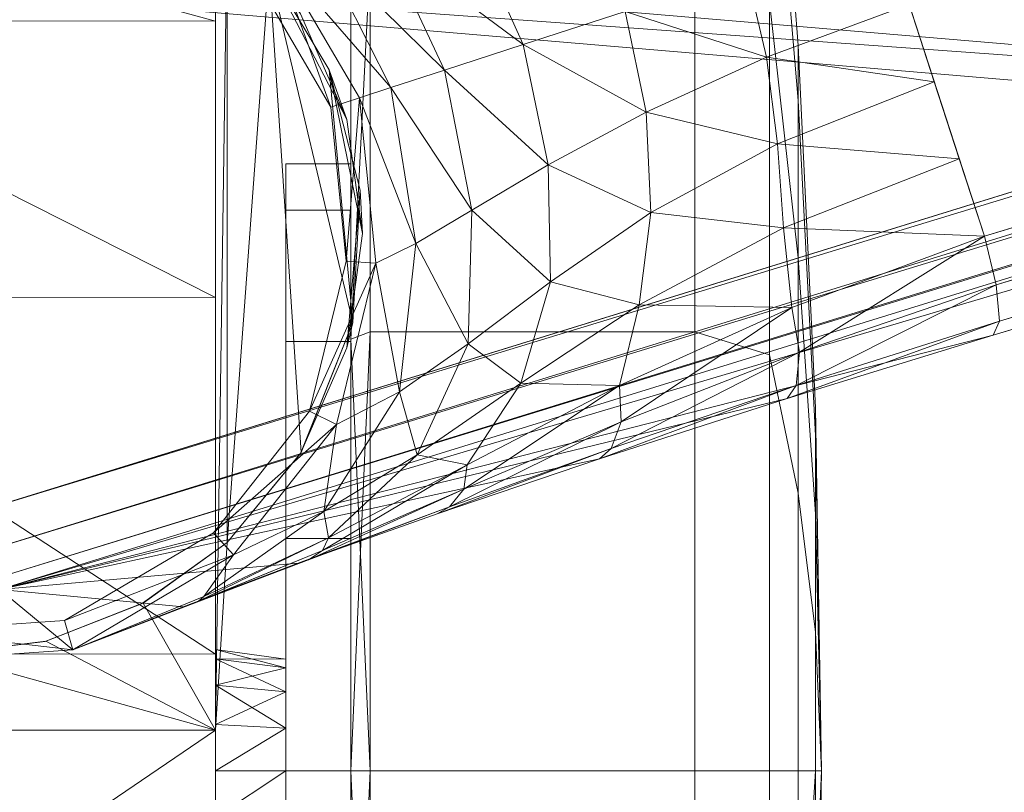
# Model space of a CAD drawing. Header units: inches. Extents: x 813 to 1305, y 19 to 194.
# Tile 73 of 163: x 1160.218 to 1161.231, y 63.972 to 64.767. Entities that reach past the tile are written whole.
import ezdxf

# ---------------------------------------------------------------- set-up
doc = ezdxf.new("R2010")
doc.units = ezdxf.units.IN
doc.header["$MEASUREMENT"] = 0
doc.layers.add('CET color Grey2', color=7, linetype='Continuous', true_color=0x060606)
doc.layers.add('CET color Grey98', color=7, linetype='Continuous', true_color=0xfafafa)
doc.layers.add('CET Default', color=7, linetype='Continuous')

# ---------------------------------------------------------------- blocks, each defined once
blk = doc.blocks.new('*C286')
at = {"layer": 'CET color Grey2', "linetype": 'Continuous', "lineweight": 0}
for points, invisible_edges in [([(12.0962, 16.6122, 1.525), (12.0962, 16.6762, 1.1418), (12.0962, 15.6121, 0.2441), (12.0962, 16.6122, 1.525)], 6), ([(12.0962, 15.6121, 0.2441), (12.0962, 16.6762, 1.1418), (12.0962, 15.9994, 0.275), (12.0962, 15.6121, 0.2441)], 11), ([(12.0962, 16.3994, 1.8501), (12.0962, 16.6122, 1.525), (12.0962, 15.2451, 0.3718), (12.0962, 16.3994, 1.8501)], 6), ([(12.0962, 15.2451, 0.3718), (12.0962, 16.6122, 1.525), (12.0962, 15.6121, 0.2441), (12.0962, 15.2451, 0.3718)], 11), ([(12.0962, 16.0737, 2.062), (12.0962, 16.3994, 1.8501), (12.0962, 14.9606, 0.6363), (12.0962, 16.0737, 2.062)], 6), ([(12.0962, 14.9606, 0.6363), (12.0962, 16.3994, 1.8501), (12.0962, 15.2451, 0.3718), (12.0962, 14.9606, 0.6363)], 11), ([(11.6028, 15.7324, 2.3622), (11.6028, 16.1843, 2.2723), (11.526, 16.1608, 2.2154), (11.6028, 15.7324, 2.3622)], 4), ([(11.526, 16.1608, 0.1468), (11.6028, 16.1843, 0.0899), (11.526, 15.7324, 0.0616), (11.526, 16.1608, 0.1468)], 2), ([(11.6028, 16.1843, 0.0899), (11.6028, 15.7324, 0), (11.526, 15.7324, 0.0616), (11.6028, 16.1843, 0.0899)], 4), ([(11.6028, 15.7324, 2.3622), (11.937, 15.7324, 2.3622), (11.6028, 16.1843, 2.2723), (11.6028, 15.7324, 2.3622)], 2), ([(11.937, 15.7324, 2.3622), (11.937, 16.1843, 2.2723), (11.6028, 16.1843, 2.2723), (11.937, 15.7324, 2.3622)], 4), ([(11.6028, 16.1843, 0.0899), (11.937, 16.1843, 0.0899), (11.6028, 15.7324, 0), (11.6028, 16.1843, 0.0899)], 2), ([(11.937, 16.1843, 0.0899), (11.937, 15.7324, 0), (11.6028, 15.7324, 0), (11.937, 16.1843, 0.0899)], 4), ([(11.9567, 15.7324, 2.3425), (11.9567, 15.7324, 1.8061), (11.9567, 16.1768, 2.2541), (11.9567, 15.7324, 2.3425)], 11), ([(11.9567, 15.7324, 1.8061), (11.9567, 15.9715, 1.7585), (11.9567, 16.1768, 2.2541), (11.9567, 15.7324, 1.8061)], 6), ([(11.9567, 16.1768, 0.1081), (11.9567, 15.9715, 0.6037), (11.9567, 15.7324, 0.0197), (11.9567, 16.1768, 0.1081)], 11), ([(11.526, 15.7324, 0.0616), (11.4963, 15.7324, 0.4342), (11.526, 16.1608, 0.1468), (11.526, 15.7324, 0.0616)], 2), ([(11.4963, 15.7324, 0.4342), (11.4963, 16.0182, 0.491), (11.526, 16.1608, 0.1468), (11.4963, 15.7324, 0.4342)], 4), ([(11.526, 16.1608, 2.2154), (11.4963, 16.0182, 1.8712), (11.526, 15.7324, 2.3006), (11.526, 16.1608, 2.2154)], 2), ([(11.526, 15.7324, 2.3006), (11.6028, 15.7324, 2.3622), (11.526, 16.1608, 2.2154), (11.526, 15.7324, 2.3006)], 2), ([(12.0962, 15.6904, 2.1249), (12.0962, 16.0737, 2.062), (12.0962, 14.8066, 0.993), (12.0962, 15.6904, 2.1249)], 6), ([(12.0962, 14.8066, 0.993), (12.0962, 16.0737, 2.062), (12.0962, 14.9606, 0.6363), (12.0962, 14.8066, 0.993)], 11), ([(11.4963, 15.7324, 0.4342), (11.4784, 15.7324, 0.8074), (11.4963, 16.0182, 0.491), (11.4963, 15.7324, 0.4342)], 2), ([(11.4784, 15.7324, 0.8074), (11.4784, 15.8753, 0.8359), (11.4963, 16.0182, 0.491), (11.4784, 15.7324, 0.8074)], 4), ([(11.4963, 16.0182, 1.8712), (11.4963, 15.7324, 1.9281), (11.526, 15.7324, 2.3006), (11.4963, 16.0182, 1.8712)], 4), ([(11.9567, 15.7324, 1.8061), (12.0236, 15.7324, 1.8061), (11.9567, 15.9715, 1.7585), (11.9567, 15.7324, 1.8061)], 2), ([(12.0236, 15.7324, 1.8061), (12.0236, 15.9715, 1.7585), (11.9567, 15.9715, 1.7585), (12.0236, 15.7324, 1.8061)], 4), ([(11.9567, 15.9715, 0.6037), (11.9567, 15.7324, 0.5561), (11.9567, 15.7324, 0.0197), (11.9567, 15.9715, 0.6037)], 6), ([(11.9567, 15.9715, 0.6037), (12.0236, 15.9715, 0.6037), (11.9567, 15.7324, 0.5561), (11.9567, 15.9715, 0.6037)], 2), ([(12.0236, 15.9715, 0.6037), (12.0236, 15.7324, 0.5561), (11.9567, 15.7324, 0.5561), (12.0236, 15.9715, 0.6037)], 4), ([(12.0236, 15.7324, 1.8061), (12.0236, 15.7324, 1.2961), (12.0236, 15.9715, 1.7585), (12.0236, 15.7324, 1.8061)], 11), ([(12.0236, 15.7324, 1.2961), (12.0236, 15.7764, 1.2874), (12.0236, 15.9715, 1.7585), (12.0236, 15.7324, 1.2961)], 6), ([(12.0236, 15.9715, 0.6037), (12.0236, 15.7764, 1.0749), (12.0236, 15.7324, 0.5561), (12.0236, 15.9715, 0.6037)], 11), ([(12.0962, 15.7324, 1.3061), (12.0962, 15.7802, 1.2966), (12.0236, 15.7764, 1.2874), (12.0962, 15.7324, 1.3061)], 4), ([(12.0236, 15.7324, 1.2961), (12.0962, 15.7324, 1.3061), (12.0236, 15.7764, 1.2874), (12.0236, 15.7324, 1.2961)], 2), ([(12.0236, 15.7764, 1.0749), (12.0236, 15.7324, 1.0661), (12.0236, 15.7324, 0.5561), (12.0236, 15.7764, 1.0749)], 6), ([(11.4963, 15.7324, 1.9281), (11.4784, 15.7324, 1.5548), (11.4963, 15.4465, 1.8712), (11.4963, 15.7324, 1.9281)], 2), ([(11.4784, 15.7324, 1.5548), (11.4784, 15.5894, 1.5263), (11.4963, 15.4465, 1.8712), (11.4784, 15.7324, 1.5548)], 4), ([(11.4963, 15.4465, 0.491), (11.4784, 15.5894, 0.8359), (11.4963, 15.7324, 0.4342), (11.4963, 15.4465, 0.491)], 2), ([(11.4784, 15.5894, 0.8359), (11.4784, 15.7324, 0.8074), (11.4963, 15.7324, 0.4342), (11.4784, 15.5894, 0.8359)], 4), ([(11.526, 15.7324, 2.3006), (11.4963, 15.7324, 1.9281), (11.526, 15.3039, 2.2154), (11.526, 15.7324, 2.3006)], 2), ([(11.4963, 15.7324, 1.9281), (11.4963, 15.4465, 1.8712), (11.526, 15.3039, 2.2154), (11.4963, 15.7324, 1.9281)], 4), ([(11.526, 15.3039, 0.1468), (11.4963, 15.4465, 0.491), (11.526, 15.7324, 0.0616), (11.526, 15.3039, 0.1468)], 2), ([(11.4963, 15.4465, 0.491), (11.4963, 15.7324, 0.4342), (11.526, 15.7324, 0.0616), (11.4963, 15.4465, 0.491)], 4), ([(11.526, 15.7324, 0.0616), (11.6028, 15.7324, 0), (11.526, 15.3039, 0.1468), (11.526, 15.7324, 0.0616)], 2), ([(11.6028, 15.7324, 0), (11.6028, 15.2804, 0.0899), (11.526, 15.3039, 0.1468), (11.6028, 15.7324, 0)], 4), ([(11.526, 15.3039, 2.2154), (11.6028, 15.2804, 2.2723), (11.526, 15.7324, 2.3006), (11.526, 15.3039, 2.2154)], 2), ([(11.6028, 15.2804, 2.2723), (11.6028, 15.7324, 2.3622), (11.526, 15.7324, 2.3006), (11.6028, 15.2804, 2.2723)], 4), ([(11.6028, 15.7324, 0), (11.937, 15.7324, 0), (11.6028, 15.2804, 0.0899), (11.6028, 15.7324, 0)], 2), ([(11.937, 15.7324, 0), (11.937, 15.2804, 0.0899), (11.6028, 15.2804, 0.0899), (11.937, 15.7324, 0)], 4), ([(11.6028, 15.2804, 2.2723), (11.937, 15.2804, 2.2723), (11.6028, 15.7324, 2.3622), (11.6028, 15.2804, 2.2723)], 2), ([(11.937, 15.2804, 2.2723), (11.937, 15.7324, 2.3622), (11.6028, 15.7324, 2.3622), (11.937, 15.2804, 2.2723)], 4), ([(11.9567, 15.7324, 0.0197), (11.9567, 15.7324, 0.5561), (11.9567, 15.2879, 0.1081), (11.9567, 15.7324, 0.0197)], 11), ([(11.9567, 15.7324, 0.5561), (11.9567, 15.4932, 0.6037), (11.9567, 15.2879, 0.1081), (11.9567, 15.7324, 0.5561)], 6), ([(11.9567, 15.7324, 0.5561), (12.0236, 15.7324, 0.5561), (11.9567, 15.4932, 0.6037), (11.9567, 15.7324, 0.5561)], 2), ([(12.0236, 15.7324, 0.5561), (12.0236, 15.4932, 0.6037), (11.9567, 15.4932, 0.6037), (12.0236, 15.7324, 0.5561)], 4), ([(11.9567, 15.2879, 2.2541), (11.9567, 15.4932, 1.7585), (11.9567, 15.7324, 2.3425), (11.9567, 15.2879, 2.2541)], 11), ([(11.9567, 15.4932, 1.7585), (11.9567, 15.7324, 1.8061), (11.9567, 15.7324, 2.3425), (11.9567, 15.4932, 1.7585)], 6), ([(11.9567, 15.4932, 1.7585), (12.0236, 15.4932, 1.7585), (11.9567, 15.7324, 1.8061), (11.9567, 15.4932, 1.7585)], 2), ([(12.0236, 15.4932, 1.7585), (12.0236, 15.7324, 1.8061), (11.9567, 15.7324, 1.8061), (12.0236, 15.4932, 1.7585)], 4), ([(12.0236, 15.7324, 0.5561), (12.0236, 15.7324, 1.0661), (12.0236, 15.4932, 0.6037), (12.0236, 15.7324, 0.5561)], 11), ([(12.0236, 15.7324, 1.0661), (12.0236, 15.6883, 1.0749), (12.0236, 15.4932, 0.6037), (12.0236, 15.7324, 1.0661)], 6), ([(12.0236, 15.4932, 1.7585), (12.0236, 15.6883, 1.2874), (12.0236, 15.7324, 1.8061), (12.0236, 15.4932, 1.7585)], 11), ([(12.0236, 15.6883, 1.2874), (12.0236, 15.7324, 1.2961), (12.0236, 15.7324, 1.8061), (12.0236, 15.6883, 1.2874)], 6), ([(12.0236, 15.6883, 1.2874), (12.0962, 15.6845, 1.2966), (12.0236, 15.7324, 1.2961), (12.0236, 15.6883, 1.2874)], 2), ([(12.0962, 15.6845, 1.2966), (12.0962, 15.7324, 1.3061), (12.0236, 15.7324, 1.2961), (12.0962, 15.6845, 1.2966)], 4), ([(12.0962, 14.8092, 1.3815), (12.0962, 15.6904, 2.1249), (12.0962, 14.8066, 0.993), (12.0962, 14.8092, 1.3815)], 2), ([(12.0236, 15.4932, 0.6037), (12.0236, 15.6883, 1.0749), (12.0236, 15.2904, 0.7392), (12.0236, 15.4932, 0.6037)], 11), ([(12.0236, 15.6883, 1.0749), (12.0236, 15.651, 1.0998), (12.0236, 15.2904, 0.7392), (12.0236, 15.6883, 1.0749)], 6), ([(12.0236, 15.651, 1.2624), (12.0236, 15.6883, 1.2874), (12.0236, 15.4932, 1.7585), (12.0236, 15.651, 1.2624)], 6), ([(12.0236, 15.2904, 0.7392), (12.0236, 15.651, 1.0998), (12.0236, 15.1549, 0.9419), (12.0236, 15.2904, 0.7392)], 11), ([(12.0236, 15.651, 1.0998), (12.0236, 15.6261, 1.1371), (12.0236, 15.1549, 0.9419), (12.0236, 15.651, 1.0998)], 6), ([(12.0236, 15.6261, 1.2251), (12.0236, 15.651, 1.2624), (12.0236, 15.2904, 1.6231), (12.0236, 15.6261, 1.2251)], 6), ([(12.0236, 15.2904, 1.6231), (12.0236, 15.651, 1.2624), (12.0236, 15.4932, 1.7585), (12.0236, 15.2904, 1.6231)], 11), ([(12.0236, 15.1549, 0.9419), (12.0236, 15.6261, 1.1371), (12.0236, 15.1074, 1.1811), (12.0236, 15.1549, 0.9419)], 11), ([(12.0236, 15.6261, 1.1371), (12.0236, 15.6174, 1.1811), (12.0236, 15.1074, 1.1811), (12.0236, 15.6261, 1.1371)], 6), ([(12.0236, 15.6174, 1.1811), (12.0236, 15.6261, 1.2251), (12.0236, 15.1549, 1.4203), (12.0236, 15.6174, 1.1811)], 6), ([(12.0236, 15.1549, 1.4203), (12.0236, 15.6261, 1.2251), (12.0236, 15.2904, 1.6231), (12.0236, 15.1549, 1.4203)], 11), ([(12.0236, 15.1074, 1.1811), (12.0236, 15.6174, 1.1811), (12.0236, 15.1549, 1.4203), (12.0236, 15.1074, 1.1811)], 11), ([(11.4963, 15.4465, 1.8712), (11.4784, 15.5894, 1.5263), (11.4963, 15.2042, 1.7093), (11.4963, 15.4465, 1.8712)], 2), ([(11.4784, 15.5894, 1.5263), (11.4784, 15.4681, 1.4453), (11.4963, 15.2042, 1.7093), (11.4784, 15.5894, 1.5263)], 4), ([(11.4784, 15.4681, 0.9169), (11.4784, 15.5894, 0.8359), (11.4963, 15.4465, 0.491), (11.4784, 15.4681, 0.9169)], 4), ([(11.9567, 15.2879, 0.1081), (11.9567, 15.4932, 0.6037), (11.9567, 14.9111, 0.3599), (11.9567, 15.2879, 0.1081)], 11), ([(11.9567, 15.4932, 0.6037), (11.9567, 15.2904, 0.7392), (11.9567, 14.9111, 0.3599), (11.9567, 15.4932, 0.6037)], 6), ([(11.9567, 15.4932, 0.6037), (12.0236, 15.4932, 0.6037), (11.9567, 15.2904, 0.7392), (11.9567, 15.4932, 0.6037)], 2), ([(12.0236, 15.4932, 0.6037), (12.0236, 15.2904, 0.7392), (11.9567, 15.2904, 0.7392), (12.0236, 15.4932, 0.6037)], 4), ([(11.9567, 15.2904, 1.6231), (11.9567, 15.4932, 1.7585), (11.9567, 15.2879, 2.2541), (11.9567, 15.2904, 1.6231)], 6), ([(11.9567, 15.2904, 1.6231), (12.0236, 15.2904, 1.6231), (11.9567, 15.4932, 1.7585), (11.9567, 15.2904, 1.6231)], 2), ([(12.0236, 15.2904, 1.6231), (12.0236, 15.4932, 1.7585), (11.9567, 15.4932, 1.7585), (12.0236, 15.2904, 1.6231)], 4), ([(12.0081, 15.4045, 2.3696), (12.0087, 15.4055, 2.376), (12.084, 15.4973, 2.376), (12.0081, 15.4045, 2.3696)], 9), ([(12.084, 15.4973, 2.3192), (12.084, 15.4973, 2.2596), (12.084, 14.8611, 1.9711), (12.084, 15.4973, 2.3192)], 2), ([(12.084, 15.4973, 2.2596), (12.084, 14.8611, 1.7352), (12.084, 14.8611, 1.9711), (12.084, 15.4973, 2.2596)], 4), ([(11.4963, 15.2042, 1.7093), (11.4784, 15.4681, 1.4453), (11.4963, 15.0422, 1.467), (11.4963, 15.2042, 1.7093)], 2), ([(11.4784, 15.4681, 1.4453), (11.4784, 15.3871, 1.3241), (11.4963, 15.0422, 1.467), (11.4784, 15.4681, 1.4453)], 4), ([(11.4784, 15.3871, 1.0381), (11.4784, 15.4681, 0.9169), (11.4963, 15.2042, 0.6529), (11.4784, 15.3871, 1.0381)], 4), ([(11.4963, 15.2042, 0.6529), (11.4784, 15.4681, 0.9169), (11.4963, 15.4465, 0.491), (11.4963, 15.2042, 0.6529)], 2), ([(11.526, 15.3039, 2.2154), (11.4963, 15.4465, 1.8712), (11.526, 14.9407, 1.9727), (11.526, 15.3039, 2.2154)], 2), ([(11.4963, 15.4465, 1.8712), (11.4963, 15.2042, 1.7093), (11.526, 14.9407, 1.9727), (11.4963, 15.4465, 1.8712)], 4), ([(11.4963, 15.2042, 0.6529), (11.4963, 15.4465, 0.491), (11.526, 15.3039, 0.1468), (11.4963, 15.2042, 0.6529)], 4), ([(12.0081, 15.4045, 2.3696), (11.9547, 15.2707, 2.3304), (12.0087, 15.4055, 2.376), (12.0081, 15.4045, 2.3696)], 4), ([(11.4963, 15.0422, 1.467), (11.4784, 15.3871, 1.3241), (11.4963, 14.9854, 1.1811), (11.4963, 15.0422, 1.467)], 2), ([(11.4784, 15.3871, 1.3241), (11.4784, 15.3587, 1.1811), (11.4963, 14.9854, 1.1811), (11.4784, 15.3871, 1.3241)], 4), ([(11.4784, 15.3587, 1.1811), (11.4784, 15.3871, 1.0381), (11.4963, 15.0422, 0.8953), (11.4784, 15.3587, 1.1811)], 4), ([(11.4963, 15.0422, 0.8953), (11.4784, 15.3871, 1.0381), (11.4963, 15.2042, 0.6529), (11.4963, 15.0422, 0.8953)], 2), ([(11.4963, 14.9854, 1.1811), (11.4784, 15.3587, 1.1811), (11.4963, 15.0422, 0.8953), (11.4963, 14.9854, 1.1811)], 2), ([(11.526, 14.9407, 0.3895), (11.4963, 15.2042, 0.6529), (11.526, 15.3039, 0.1468), (11.526, 14.9407, 0.3895)], 2), ([(11.526, 15.3039, 0.1468), (11.6028, 15.2804, 0.0899), (11.526, 14.9407, 0.3895), (11.526, 15.3039, 0.1468)], 2), ([(11.526, 14.9407, 1.9727), (11.6028, 14.8972, 2.0163), (11.526, 15.3039, 2.2154), (11.526, 14.9407, 1.9727)], 2), ([(11.6028, 14.8972, 2.0163), (11.6028, 15.2804, 2.2723), (11.526, 15.3039, 2.2154), (11.6028, 14.8972, 2.0163)], 4), ([(11.9567, 14.9111, 2.0024), (11.9567, 15.2879, 2.2541), (11.937, 15.2804, 2.2723), (11.9567, 14.9111, 2.0024)], 4), ([(11.9567, 14.9111, 0.3599), (11.9567, 15.2904, 0.7392), (11.9567, 14.6593, 0.7367), (11.9567, 14.9111, 0.3599)], 11), ([(11.9567, 15.2904, 0.7392), (11.9567, 15.1549, 0.9419), (11.9567, 14.6593, 0.7367), (11.9567, 15.2904, 0.7392)], 6), ([(11.9567, 15.2904, 0.7392), (12.0236, 15.2904, 0.7392), (11.9567, 15.1549, 0.9419), (11.9567, 15.2904, 0.7392)], 2), ([(12.0236, 15.2904, 0.7392), (12.0236, 15.1549, 0.9419), (11.9567, 15.1549, 0.9419), (12.0236, 15.2904, 0.7392)], 4), ([(11.9567, 15.1549, 1.4203), (11.9567, 15.2904, 1.6231), (11.9567, 14.9111, 2.0024), (11.9567, 15.1549, 1.4203)], 6), ([(11.9567, 15.1549, 1.4203), (12.0236, 15.1549, 1.4203), (11.9567, 15.2904, 1.6231), (11.9567, 15.1549, 1.4203)], 2), ([(12.0236, 15.1549, 1.4203), (12.0236, 15.2904, 1.6231), (11.9567, 15.2904, 1.6231), (12.0236, 15.1549, 1.4203)], 4), ([(11.9567, 14.9111, 2.0024), (11.9567, 15.2904, 1.6231), (11.9567, 15.2879, 2.2541), (11.9567, 14.9111, 2.0024)], 11), ([(11.6028, 15.2804, 0.0899), (11.6028, 14.8972, 0.346), (11.526, 14.9407, 0.3895), (11.6028, 15.2804, 0.0899)], 4), ([(11.6028, 15.2804, 0.0899), (11.937, 15.2804, 0.0899), (11.6028, 14.8972, 0.346), (11.6028, 15.2804, 0.0899)], 2), ([(11.937, 15.2804, 0.0899), (11.937, 14.8972, 0.346), (11.6028, 14.8972, 0.346), (11.937, 15.2804, 0.0899)], 4), ([(11.6028, 14.8972, 2.0163), (11.937, 14.8972, 2.0163), (11.6028, 15.2804, 2.2723), (11.6028, 14.8972, 2.0163)], 2), ([(11.937, 14.8972, 2.0163), (11.937, 15.2804, 2.2723), (11.6028, 15.2804, 2.2723), (11.937, 14.8972, 2.0163)], 4), ([(11.937, 14.8972, 2.0163), (11.9567, 14.9111, 2.0024), (11.937, 15.2804, 2.2723), (11.937, 14.8972, 2.0163)], 2), ([(11.526, 14.9407, 1.9727), (11.4963, 15.2042, 1.7093), (11.526, 14.6981, 1.6095), (11.526, 14.9407, 1.9727)], 2), ([(11.4963, 15.2042, 1.7093), (11.4963, 15.0422, 1.467), (11.526, 14.6981, 1.6095), (11.4963, 15.2042, 1.7093)], 4), ([(11.4963, 15.0422, 0.8953), (11.4963, 15.2042, 0.6529), (11.526, 14.9407, 0.3895), (11.4963, 15.0422, 0.8953)], 4), ([(11.9567, 14.6593, 0.7367), (11.9567, 15.1549, 0.9419), (11.9567, 14.5709, 1.1811), (11.9567, 14.6593, 0.7367)], 11), ([(11.9567, 15.1549, 0.9419), (11.9567, 15.1074, 1.1811), (11.9567, 14.5709, 1.1811), (11.9567, 15.1549, 0.9419)], 6), ([(11.9567, 15.1549, 0.9419), (12.0236, 15.1549, 0.9419), (11.9567, 15.1074, 1.1811), (11.9567, 15.1549, 0.9419)], 2), ([(12.0236, 15.1549, 0.9419), (12.0236, 15.1074, 1.1811), (11.9567, 15.1074, 1.1811), (12.0236, 15.1549, 0.9419)], 4), ([(11.9567, 15.1074, 1.1811), (11.9567, 15.1549, 1.4203), (11.9567, 14.6593, 1.6256), (11.9567, 15.1074, 1.1811)], 6), ([(11.9567, 15.1074, 1.1811), (12.0236, 15.1074, 1.1811), (11.9567, 15.1549, 1.4203), (11.9567, 15.1074, 1.1811)], 2), ([(12.0236, 15.1074, 1.1811), (12.0236, 15.1549, 1.4203), (11.9567, 15.1549, 1.4203), (12.0236, 15.1074, 1.1811)], 4), ([(11.9567, 14.6593, 1.6256), (11.9567, 15.1549, 1.4203), (11.9567, 14.9111, 2.0024), (11.9567, 14.6593, 1.6256)], 11), ([(11.9567, 14.5709, 1.1811), (11.9567, 15.1074, 1.1811), (11.9567, 14.6593, 1.6256), (11.9567, 14.5709, 1.1811)], 11), ([(11.526, 14.6981, 1.6095), (11.4963, 15.0422, 1.467), (11.526, 14.6128, 1.1811), (11.526, 14.6981, 1.6095)], 2), ([(11.4963, 15.0422, 1.467), (11.4963, 14.9854, 1.1811), (11.526, 14.6128, 1.1811), (11.4963, 15.0422, 1.467)], 4), ([(11.4963, 14.9854, 1.1811), (11.4963, 15.0422, 0.8953), (11.526, 14.6981, 0.7527), (11.4963, 14.9854, 1.1811)], 4), ([(11.526, 14.6981, 0.7527), (11.4963, 15.0422, 0.8953), (11.526, 14.9407, 0.3895), (11.526, 14.6981, 0.7527)], 2), ([(11.526, 14.6128, 1.1811), (11.4963, 14.9854, 1.1811), (11.526, 14.6981, 0.7527), (11.526, 14.6128, 1.1811)], 2)]:
    blk.add_3dface(points, dxfattribs=dict(at, invisible_edges=invisible_edges))
for points in [[(11.937, 15.7324, 2.3622), (11.9567, 15.7324, 2.3425), (11.937, 16.1843, 2.2723), (11.937, 15.7324, 2.3622)], [(11.9567, 15.7324, 2.3425), (11.9567, 16.1768, 2.2541), (11.937, 16.1843, 2.2723), (11.9567, 15.7324, 2.3425)], [(11.937, 16.1843, 0.0899), (11.9567, 16.1768, 0.1081), (11.937, 15.7324, 0), (11.937, 16.1843, 0.0899)], [(11.9567, 16.1768, 0.1081), (11.9567, 15.7324, 0.0197), (11.937, 15.7324, 0), (11.9567, 16.1768, 0.1081)], [(11.4784, 16.0776, 1.0381), (11.4724, 15.7324, 1.1811), (11.4784, 16.106, 1.1811), (11.4784, 16.0776, 1.0381)], [(11.4784, 16.106, 1.1811), (11.4724, 15.7324, 1.1811), (11.4784, 16.0776, 1.3241), (11.4784, 16.106, 1.1811)], [(11.4784, 15.9966, 0.9169), (11.4724, 15.7324, 1.1811), (11.4784, 16.0776, 1.0381), (11.4784, 15.9966, 0.9169)], [(11.4784, 16.0776, 1.3241), (11.4724, 15.7324, 1.1811), (11.4784, 15.9966, 1.4453), (11.4784, 16.0776, 1.3241)], [(12.6598, 15.6903, 2.1249), (12.6598, 16.0737, 2.0619), (12.0962, 15.6904, 2.1249), (12.6598, 15.6903, 2.1249)], [(12.6598, 16.0737, 2.0619), (12.0962, 16.0737, 2.062), (12.0962, 15.6904, 2.1249), (12.6598, 16.0737, 2.0619)], [(11.4784, 15.9966, 1.4453), (11.4784, 15.7324, 1.5548), (11.4963, 16.0182, 1.8712), (11.4784, 15.9966, 1.4453)], [(11.4963, 16.0182, 1.8712), (11.4784, 15.7324, 1.5548), (11.4963, 15.7324, 1.9281), (11.4963, 16.0182, 1.8712)], [(11.4784, 15.8753, 0.8359), (11.4724, 15.7324, 1.1811), (11.4784, 15.9966, 0.9169), (11.4784, 15.8753, 0.8359)], [(11.4784, 15.9966, 1.4453), (11.4724, 15.7324, 1.1811), (11.4784, 15.7324, 1.5548), (11.4784, 15.9966, 1.4453)], [(12.6598, 15.9989, 0.2748), (12.6598, 15.6116, 0.2442), (12.0962, 15.9994, 0.275), (12.6598, 15.9989, 0.2748)], [(12.6598, 15.6116, 0.2442), (12.0962, 15.6121, 0.2441), (12.0962, 15.9994, 0.275), (12.6598, 15.6116, 0.2442)], [(11.4784, 15.7324, 0.8074), (11.4724, 15.7324, 1.1811), (11.4784, 15.8753, 0.8359), (11.4784, 15.7324, 0.8074)], [(12.0236, 15.7764, 1.0749), (12.0962, 15.7802, 1.0656), (12.0236, 15.7324, 1.0661), (12.0236, 15.7764, 1.0749)], [(12.0962, 15.7802, 1.0656), (12.0962, 15.7324, 1.0561), (12.0236, 15.7324, 1.0661), (12.0962, 15.7802, 1.0656)], [(11.4784, 15.7324, 1.5548), (11.4724, 15.7324, 1.1811), (11.4784, 15.5894, 1.5263), (11.4784, 15.7324, 1.5548)], [(11.4784, 15.5894, 1.5263), (11.4724, 15.7324, 1.1811), (11.4784, 15.4681, 1.4453), (11.4784, 15.5894, 1.5263)], [(11.4784, 15.4681, 1.4453), (11.4724, 15.7324, 1.1811), (11.4784, 15.3871, 1.3241), (11.4784, 15.4681, 1.4453)], [(11.4784, 15.3871, 1.3241), (11.4724, 15.7324, 1.1811), (11.4784, 15.3587, 1.1811), (11.4784, 15.3871, 1.3241)], [(11.4784, 15.3587, 1.1811), (11.4724, 15.7324, 1.1811), (11.4784, 15.3871, 1.0381), (11.4784, 15.3587, 1.1811)], [(11.4784, 15.3871, 1.0381), (11.4724, 15.7324, 1.1811), (11.4784, 15.4681, 0.9169), (11.4784, 15.3871, 1.0381)], [(11.4784, 15.4681, 0.9169), (11.4724, 15.7324, 1.1811), (11.4784, 15.5894, 0.8359), (11.4784, 15.4681, 0.9169)], [(11.4784, 15.5894, 0.8359), (11.4724, 15.7324, 1.1811), (11.4784, 15.7324, 0.8074), (11.4784, 15.5894, 0.8359)], [(11.937, 15.7324, 0), (11.9567, 15.7324, 0.0197), (11.937, 15.2804, 0.0899), (11.937, 15.7324, 0)], [(11.9567, 15.7324, 0.0197), (11.9567, 15.2879, 0.1081), (11.937, 15.2804, 0.0899), (11.9567, 15.7324, 0.0197)], [(11.937, 15.2804, 2.2723), (11.9567, 15.2879, 2.2541), (11.937, 15.7324, 2.3622), (11.937, 15.2804, 2.2723)], [(11.9567, 15.2879, 2.2541), (11.9567, 15.7324, 2.3425), (11.937, 15.7324, 2.3622), (11.9567, 15.2879, 2.2541)], [(12.0236, 15.7324, 1.0661), (12.0962, 15.7324, 1.0561), (12.0236, 15.6883, 1.0749), (12.0236, 15.7324, 1.0661)], [(12.0962, 15.7324, 1.0561), (12.0962, 15.6845, 1.0656), (12.0236, 15.6883, 1.0749), (12.0962, 15.7324, 1.0561)], [(12.084, 15.4973, 2.2596), (12.1708, 15.5595, 2.2756), (12.0962, 15.6904, 2.1249), (12.084, 15.4973, 2.2596)], [(12.084, 15.4973, 2.2596), (12.0962, 15.6904, 2.1249), (12.084, 14.8611, 1.7352), (12.084, 15.4973, 2.2596)], [(12.0962, 15.6904, 2.1249), (12.0962, 14.8092, 1.3815), (12.084, 14.8611, 1.7352), (12.0962, 15.6904, 2.1249)], [(12.0962, 15.6904, 2.1249), (12.1708, 15.5595, 2.2756), (12.271, 15.5988, 2.2832), (12.0962, 15.6904, 2.1249)], [(12.0962, 15.6904, 2.1249), (12.271, 15.5988, 2.2832), (12.378, 15.6123, 2.2853), (12.0962, 15.6904, 2.1249)], [(12.0962, 15.6904, 2.1249), (12.378, 15.6123, 2.2853), (12.6598, 15.6903, 2.1249), (12.0962, 15.6904, 2.1249)], [(12.0236, 15.6883, 1.0749), (12.0962, 15.6845, 1.0656), (12.0236, 15.651, 1.0998), (12.0236, 15.6883, 1.0749)], [(12.0236, 15.651, 1.2624), (12.0962, 15.644, 1.2695), (12.0236, 15.6883, 1.2874), (12.0236, 15.651, 1.2624)], [(12.0962, 15.644, 1.2695), (12.0962, 15.6845, 1.2966), (12.0236, 15.6883, 1.2874), (12.0962, 15.644, 1.2695)], [(12.0962, 15.6845, 1.0656), (12.0962, 15.644, 1.0927), (12.0236, 15.651, 1.0998), (12.0962, 15.6845, 1.0656)], [(12.0236, 15.651, 1.0998), (12.0962, 15.644, 1.0927), (12.0236, 15.6261, 1.1371), (12.0236, 15.651, 1.0998)], [(12.0236, 15.6261, 1.2251), (12.0962, 15.6169, 1.229), (12.0236, 15.651, 1.2624), (12.0236, 15.6261, 1.2251)], [(12.0962, 15.6169, 1.229), (12.0962, 15.644, 1.2695), (12.0236, 15.651, 1.2624), (12.0962, 15.6169, 1.229)], [(12.0962, 15.644, 1.0927), (12.0962, 15.6169, 1.1333), (12.0236, 15.6261, 1.1371), (12.0962, 15.644, 1.0927)], [(12.0236, 15.6261, 1.1371), (12.0962, 15.6169, 1.1333), (12.0236, 15.6174, 1.1811), (12.0236, 15.6261, 1.1371)], [(12.0236, 15.6174, 1.1811), (12.0962, 15.6074, 1.1811), (12.0236, 15.6261, 1.2251), (12.0236, 15.6174, 1.1811)], [(12.0962, 15.6074, 1.1811), (12.0962, 15.6169, 1.229), (12.0236, 15.6261, 1.2251), (12.0962, 15.6074, 1.1811)], [(12.0962, 15.6169, 1.1333), (12.0962, 15.6074, 1.1811), (12.0236, 15.6174, 1.1811), (12.0962, 15.6169, 1.1333)], [(12.6598, 15.6116, 0.2442), (12.6598, 15.2446, 0.3721), (12.0962, 15.6121, 0.2441), (12.6598, 15.6116, 0.2442)], [(12.6598, 15.2446, 0.3721), (12.0962, 15.2451, 0.3718), (12.0962, 15.6121, 0.2441), (12.6598, 15.2446, 0.3721)], [(12.378, 15.6123, 2.2853), (12.271, 15.5988, 2.2832), (12.378, 15.6123, 2.376), (12.378, 15.6123, 2.2853)], [(12.271, 15.5988, 2.2832), (12.2714, 15.599, 2.376), (12.378, 15.6123, 2.376), (12.271, 15.5988, 2.2832)], [(12.271, 15.5988, 2.2832), (12.1708, 15.5595, 2.2756), (12.2714, 15.599, 2.376), (12.271, 15.5988, 2.2832)], [(12.1708, 15.5595, 2.2756), (12.1714, 15.5598, 2.376), (12.2714, 15.599, 2.376), (12.1708, 15.5595, 2.2756)], [(12.1708, 15.5595, 2.2756), (12.084, 15.4973, 2.2596), (12.1714, 15.5598, 2.376), (12.1708, 15.5595, 2.2756)], [(12.084, 15.4973, 2.2596), (12.084, 15.4973, 2.376), (12.1714, 15.5598, 2.376), (12.084, 15.4973, 2.2596)], [(12.084, 15.4973, 2.3192), (12.0081, 15.4045, 2.3696), (12.084, 15.4973, 2.376), (12.084, 15.4973, 2.3192)], [(12.0081, 15.4045, 2.3696), (12.084, 15.4973, 2.3192), (12.0408, 14.9074, 2.1032), (12.0081, 15.4045, 2.3696)], [(12.084, 15.4973, 2.3192), (12.084, 14.8611, 1.9711), (12.0408, 14.9074, 2.1032), (12.084, 15.4973, 2.3192)], [(11.9547, 15.2707, 2.3304), (11.9611, 15.2968, 2.376), (12.0087, 15.4055, 2.376), (11.9547, 15.2707, 2.3304)], [(12.0081, 15.4045, 2.3696), (12.0408, 14.9074, 2.1032), (11.9547, 15.2707, 2.3304), (12.0081, 15.4045, 2.3696)], [(11.9472, 15.1346, 2.2694), (11.9449, 15.1792, 2.376), (11.9611, 15.2968, 2.376), (11.9472, 15.1346, 2.2694)], [(11.9547, 15.2707, 2.3304), (11.9472, 15.1346, 2.2694), (11.9611, 15.2968, 2.376), (11.9547, 15.2707, 2.3304)], [(11.937, 15.2804, 0.0899), (11.9567, 15.2879, 0.1081), (11.937, 14.8972, 0.346), (11.937, 15.2804, 0.0899)], [(11.9567, 15.2879, 0.1081), (11.9567, 14.9111, 0.3599), (11.937, 14.8972, 0.346), (11.9567, 15.2879, 0.1081)], [(11.9547, 15.2707, 2.3304), (11.9793, 15.0104, 2.1924), (11.9472, 15.1346, 2.2694), (11.9547, 15.2707, 2.3304)], [(12.0408, 14.9074, 2.1032), (11.9793, 15.0104, 2.1924), (11.9547, 15.2707, 2.3304), (12.0408, 14.9074, 2.1032)], [(12.6598, 15.2446, 0.3721), (12.6598, 14.9602, 0.6368), (12.0962, 15.2451, 0.3718), (12.6598, 15.2446, 0.3721)], [(12.6598, 14.9602, 0.6368), (12.0962, 14.9606, 0.6363), (12.0962, 15.2451, 0.3718), (12.6598, 14.9602, 0.6368)], [(11.9472, 15.1346, 2.2694), (11.9793, 15.0104, 2.1924), (11.9449, 15.1792, 2.376), (11.9472, 15.1346, 2.2694)], [(11.9793, 15.0104, 2.1924), (11.9611, 15.0616, 2.376), (11.9449, 15.1792, 2.376), (11.9793, 15.0104, 2.1924)], [(11.9793, 15.0104, 2.1924), (12.0408, 14.9074, 2.1032), (11.9611, 15.0616, 2.376), (11.9793, 15.0104, 2.1924)], [(12.0408, 14.9074, 2.1032), (12.0087, 14.9529, 2.376), (11.9611, 15.0616, 2.376), (12.0408, 14.9074, 2.1032)], [(12.6598, 14.9602, 0.6368), (12.6598, 14.8065, 0.9937), (12.0962, 14.9606, 0.6363), (12.6598, 14.9602, 0.6368)], [(12.6598, 14.8065, 0.9937), (12.0962, 14.8066, 0.993), (12.0962, 14.9606, 0.6363), (12.6598, 14.8065, 0.9937)]]:
    blk.add_3dface(points, dxfattribs=at)
at = {"layer": 'CET color Grey98', "linetype": 'Continuous', "lineweight": 0}
for points in [[(8.6401, 15.7812, 14.2084), (8.6559, 15.8256, 14.2596), (11.7979, 14.6598, 15.4301), (8.6401, 15.7812, 14.2084)], [(8.6559, 15.8256, 14.2596), (11.8005, 14.6975, 15.4656), (11.7979, 14.6598, 15.4301), (8.6559, 15.8256, 14.2596)], [(8.6559, 15.8256, 14.2596), (8.6707, 15.8177, 14.3287), (11.8005, 14.6975, 15.4656), (8.6559, 15.8256, 14.2596)], [(8.6707, 15.8177, 14.3287), (11.7876, 14.7138, 15.5129), (11.8005, 14.6975, 15.4656), (8.6707, 15.8177, 14.3287)], [(8.6707, 15.8177, 14.3287), (8.6909, 15.7943, 14.3936), (11.7876, 14.7138, 15.5129), (8.6707, 15.8177, 14.3287)], [(8.6909, 15.7943, 14.3936), (11.7665, 14.7142, 15.5612), (11.7876, 14.7138, 15.5129), (8.6909, 15.7943, 14.3936)], [(8.6909, 15.7943, 14.3936), (8.7549, 15.7119, 14.5883), (11.7665, 14.7142, 15.5612), (8.6909, 15.7943, 14.3936)], [(8.6188, 15.7179, 14.1826), (8.6401, 15.7812, 14.2084), (11.7868, 14.6145, 15.4054), (8.6188, 15.7179, 14.1826)], [(8.6401, 15.7812, 14.2084), (11.7979, 14.6598, 15.4301), (11.7868, 14.6145, 15.4054), (8.6401, 15.7812, 14.2084)], [(8.3981, 14.9575, 13.9939), (8.6188, 15.7179, 14.1826), (11.8081, 14.1207, 15.3184), (8.3981, 14.9575, 13.9939)], [(8.6188, 15.7179, 14.1826), (11.7868, 14.6145, 15.4054), (11.8081, 14.1207, 15.3184), (8.6188, 15.7179, 14.1826)], [(8.7549, 15.7119, 14.5883), (11.5961, 14.7274, 15.7128), (11.7665, 14.7142, 15.5612), (8.7549, 15.7119, 14.5883)], [(8.7549, 15.7119, 14.5883), (8.819, 15.6295, 14.7831), (11.5961, 14.7274, 15.7128), (8.7549, 15.7119, 14.5883)], [(8.819, 15.6295, 14.7831), (11.4257, 14.7392, 15.8644), (11.5961, 14.7274, 15.7128), (8.819, 15.6295, 14.7831)], [(8.819, 15.6295, 14.7831), (8.8831, 15.547, 14.9778), (11.4257, 14.7392, 15.8644), (8.819, 15.6295, 14.7831)], [(12.4137, 15.6194, 2.4085), (12.2429, 15.6076, 2.4089), (12.3186, 15.5457, 3.946), (12.4137, 15.6194, 2.4085)], [(12.4105, 15.5886, 2.376), (12.2429, 15.6076, 2.4089), (12.4137, 15.6194, 2.4085), (12.4105, 15.5886, 2.376)], [(12.0776, 15.5099, 2.4061), (12.1083, 15.5528, 2.5914), (12.2429, 15.6076, 2.4089), (12.0776, 15.5099, 2.4061)], [(12.0776, 15.5099, 2.4061), (12.2429, 15.6076, 2.4089), (12.2516, 15.5776, 2.376), (12.0776, 15.5099, 2.4061)], [(12.2429, 15.6076, 2.4089), (12.1083, 15.5528, 2.5914), (12.1135, 15.5575, 2.5967), (12.2429, 15.6076, 2.4089)], [(12.2429, 15.6076, 2.4089), (12.1135, 15.5575, 2.5967), (12.1227, 15.5615, 2.607), (12.2429, 15.6076, 2.4089)], [(12.2429, 15.6076, 2.4089), (12.1227, 15.5615, 2.607), (12.1293, 15.5635, 2.615), (12.2429, 15.6076, 2.4089)], [(12.3186, 15.5457, 3.946), (12.2429, 15.6076, 2.4089), (12.1293, 15.5635, 2.615), (12.3186, 15.5457, 3.946)], [(12.4105, 15.5886, 2.376), (12.2516, 15.5776, 2.376), (12.2429, 15.6076, 2.4089), (12.4105, 15.5886, 2.376)], [(12.0776, 15.5099, 2.4061), (12.2516, 15.5776, 2.376), (12.0981, 15.4871, 2.376), (12.0776, 15.5099, 2.4061)], [(12.1227, 15.5615, 2.607), (12.1135, 15.5575, 2.5967), (11.9859, 15.5056, 2.7709), (12.1227, 15.5615, 2.607)], [(12.1227, 15.5615, 2.607), (11.9859, 15.5056, 2.7709), (12.0003, 15.5149, 2.7912), (12.1227, 15.5615, 2.607)], [(12.1293, 15.5635, 2.615), (12.1227, 15.5615, 2.607), (12.0003, 15.5149, 2.7912), (12.1293, 15.5635, 2.615)], [(12.1293, 15.5635, 2.615), (12.0003, 15.5149, 2.7912), (12.011, 15.5186, 2.8102), (12.1293, 15.5635, 2.615)], [(12.1293, 15.5635, 2.615), (12.011, 15.5186, 2.8102), (12.3186, 15.5457, 3.946), (12.1293, 15.5635, 2.615)], [(12.1135, 15.5575, 2.5967), (12.1083, 15.5528, 2.5914), (11.98, 15.4925, 2.7614), (12.1135, 15.5575, 2.5967)], [(12.1135, 15.5575, 2.5967), (11.98, 15.4925, 2.7614), (11.9859, 15.5056, 2.7709), (12.1135, 15.5575, 2.5967)], [(11.9848, 15.4653, 2.5875), (11.98, 15.4925, 2.7614), (12.1083, 15.5528, 2.5914), (11.9848, 15.4653, 2.5875)], [(12.0776, 15.5099, 2.4061), (11.9848, 15.4653, 2.5875), (12.1083, 15.5528, 2.5914), (12.0776, 15.5099, 2.4061)], [(12.3186, 15.5457, 3.946), (1.883, 12.4515, 5.2733), (1.7309, 12.2743, 7.7141), (12.3186, 15.5457, 3.946)], [(12.3354, 15.538, 3.9865), (12.3186, 15.5457, 3.946), (1.7309, 12.2743, 7.7141), (12.3354, 15.538, 3.9865)], [(12.3186, 15.5457, 3.946), (11.2955, 15.2836, 3.3192), (1.883, 12.4515, 5.2733), (12.3186, 15.5457, 3.946)], [(8.8831, 15.547, 14.9778), (11.2546, 14.7436, 16.0157), (11.4257, 14.7392, 15.8644), (8.8831, 15.547, 14.9778)], [(11.5077, 15.3488, 3.2506), (11.2955, 15.2836, 3.3192), (12.3186, 15.5457, 3.946), (11.5077, 15.3488, 3.2506)], [(12.3186, 15.5457, 3.946), (11.701, 15.4109, 3.1376), (11.5077, 15.3488, 3.2506), (12.3186, 15.5457, 3.946)], [(12.3354, 15.538, 3.9865), (1.7309, 12.2743, 7.7141), (1.7483, 12.2661, 7.7558), (12.3354, 15.538, 3.9865)], [(12.3544, 15.5128, 4.018), (12.3354, 15.538, 3.9865), (1.7483, 12.2661, 7.7558), (12.3544, 15.5128, 4.018)], [(12.011, 15.5186, 2.8102), (12.0003, 15.5149, 2.7912), (11.8554, 15.4606, 2.9551), (12.011, 15.5186, 2.8102)], [(12.011, 15.5186, 2.8102), (11.8554, 15.4606, 2.9551), (11.8681, 15.4676, 2.9864), (12.011, 15.5186, 2.8102)], [(12.3544, 15.5128, 4.018), (1.7483, 12.2661, 7.7558), (1.7679, 12.2394, 7.7876), (12.3544, 15.5128, 4.018)], [(12.3718, 15.475, 4.0341), (12.3544, 15.5128, 4.018), (1.7679, 12.2394, 7.7876), (12.3718, 15.475, 4.0341)], [(12.0003, 15.5149, 2.7912), (11.9859, 15.5056, 2.7709), (11.8404, 15.4424, 2.9256), (12.0003, 15.5149, 2.7912)], [(12.0003, 15.5149, 2.7912), (11.8404, 15.4424, 2.9256), (11.8554, 15.4606, 2.9551), (12.0003, 15.5149, 2.7912)], [(11.9716, 15.3757, 2.4044), (11.9848, 15.4653, 2.5875), (12.0776, 15.5099, 2.4061), (11.9716, 15.3757, 2.4044)], [(11.9716, 15.3757, 2.4044), (12.0776, 15.5099, 2.4061), (12.0981, 15.4871, 2.376), (11.9716, 15.3757, 2.4044)], [(11.9859, 15.5056, 2.7709), (11.98, 15.4925, 2.7614), (11.837, 15.4174, 2.9128), (11.9859, 15.5056, 2.7709)], [(11.9859, 15.5056, 2.7709), (11.837, 15.4174, 2.9128), (11.8404, 15.4424, 2.9256), (11.9859, 15.5056, 2.7709)], [(11.8885, 15.4068, 2.7565), (11.837, 15.4174, 2.9128), (11.98, 15.4925, 2.7614), (11.8885, 15.4068, 2.7565)], [(11.9848, 15.4653, 2.5875), (11.8885, 15.4068, 2.7565), (11.98, 15.4925, 2.7614), (11.9848, 15.4653, 2.5875)], [(11.9716, 15.3757, 2.4044), (12.0981, 15.4871, 2.376), (11.9995, 15.362, 2.376), (11.9716, 15.3757, 2.4044)], [(12.3718, 15.475, 4.0341), (1.7679, 12.2394, 7.7876), (1.7855, 12.1998, 7.8028), (12.3718, 15.475, 4.0341)], [(11.8681, 15.4676, 2.9864), (11.8554, 15.4606, 2.9551), (11.689, 15.4004, 3.0957), (11.8681, 15.4676, 2.9864)], [(11.8681, 15.4676, 2.9864), (11.689, 15.4004, 3.0957), (11.701, 15.4109, 3.1376), (11.8681, 15.4676, 2.9864)], [(11.8554, 15.4606, 2.9551), (11.8404, 15.4424, 2.9256), (11.6785, 15.3728, 3.0603), (11.8554, 15.4606, 2.9551)], [(11.8554, 15.4606, 2.9551), (11.6785, 15.3728, 3.0603), (11.689, 15.4004, 3.0957), (11.8554, 15.4606, 2.9551)], [(11.9069, 15.3421, 2.5809), (11.8885, 15.4068, 2.7565), (11.9848, 15.4653, 2.5875), (11.9069, 15.3421, 2.5809)], [(11.9716, 15.3757, 2.4044), (11.9069, 15.3421, 2.5809), (11.9848, 15.4653, 2.5875), (11.9716, 15.3757, 2.4044)], [(11.8404, 15.4424, 2.9256), (11.6802, 15.3356, 3.0459), (11.6785, 15.3728, 3.0603), (11.8404, 15.4424, 2.9256)], [(11.8404, 15.4424, 2.9256), (11.837, 15.4174, 2.9128), (11.6802, 15.3356, 3.0459), (11.8404, 15.4424, 2.9256)], [(11.782, 15.333, 2.9079), (11.6802, 15.3356, 3.0459), (11.837, 15.4174, 2.9128), (11.782, 15.333, 2.9079)], [(11.8885, 15.4068, 2.7565), (11.782, 15.333, 2.9079), (11.837, 15.4174, 2.9128), (11.8885, 15.4068, 2.7565)], [(11.701, 15.4109, 3.1376), (11.689, 15.4004, 3.0957), (11.4983, 15.3357, 3.202), (11.701, 15.4109, 3.1376)], [(11.701, 15.4109, 3.1376), (11.4983, 15.3357, 3.202), (11.5077, 15.3488, 3.2506), (11.701, 15.4109, 3.1376)], [(11.8362, 15.2927, 2.7474), (11.782, 15.333, 2.9079), (11.8885, 15.4068, 2.7565), (11.8362, 15.2927, 2.7474)], [(11.9069, 15.3421, 2.5809), (11.8362, 15.2927, 2.7474), (11.8885, 15.4068, 2.7565), (11.9069, 15.3421, 2.5809)], [(11.689, 15.4004, 3.0957), (11.6785, 15.3728, 3.0603), (11.4951, 15.3014, 3.1648), (11.689, 15.4004, 3.0957)], [(11.689, 15.4004, 3.0957), (11.4951, 15.3014, 3.1648), (11.4983, 15.3357, 3.202), (11.689, 15.4004, 3.0957)], [(11.6785, 15.3728, 3.0603), (11.5028, 15.2551, 3.1506), (11.4951, 15.3014, 3.1648), (11.6785, 15.3728, 3.0603)], [(11.6785, 15.3728, 3.0603), (11.6802, 15.3356, 3.0459), (11.5028, 15.2551, 3.1506), (11.6785, 15.3728, 3.0603)], [(11.9312, 15.2096, 2.403), (11.9069, 15.3421, 2.5809), (11.9716, 15.3757, 2.4044), (11.9312, 15.2096, 2.403)], [(11.9312, 15.2096, 2.403), (11.9716, 15.3757, 2.4044), (11.9995, 15.362, 2.376), (11.9312, 15.2096, 2.403)], [(11.9312, 15.2096, 2.403), (11.9995, 15.362, 2.376), (11.9615, 15.2074, 2.376), (11.9312, 15.2096, 2.403)], [(11.5077, 15.3488, 3.2506), (11.4983, 15.3357, 3.202), (11.2891, 15.2693, 3.2679), (11.5077, 15.3488, 3.2506)], [(11.5077, 15.3488, 3.2506), (11.2891, 15.2693, 3.2679), (11.2955, 15.2836, 3.3192), (11.5077, 15.3488, 3.2506)], [(11.4983, 15.3357, 3.202), (11.2925, 15.2319, 3.23), (11.2891, 15.2693, 3.2679), (11.4983, 15.3357, 3.202)], [(11.4983, 15.3357, 3.202), (11.4951, 15.3014, 3.1648), (11.2925, 15.2319, 3.23), (11.4983, 15.3357, 3.202)], [(11.6602, 15.2524, 3.0411), (11.5028, 15.2551, 3.1506), (11.6802, 15.3356, 3.0459), (11.6602, 15.2524, 3.0411)], [(11.782, 15.333, 2.9079), (11.6602, 15.2524, 3.0411), (11.6802, 15.3356, 3.0459), (11.782, 15.333, 2.9079)], [(11.8898, 15.1892, 2.5747), (11.8362, 15.2927, 2.7474), (11.9069, 15.3421, 2.5809), (11.8898, 15.1892, 2.5747)], [(11.9312, 15.2096, 2.403), (11.8898, 15.1892, 2.5747), (11.9069, 15.3421, 2.5809), (11.9312, 15.2096, 2.403)], [(11.7514, 15.2287, 2.8982), (11.6602, 15.2524, 3.0411), (11.782, 15.333, 2.9079), (11.7514, 15.2287, 2.8982)], [(11.8362, 15.2927, 2.7474), (11.7514, 15.2287, 2.8982), (11.782, 15.333, 2.9079), (11.8362, 15.2927, 2.7474)], [(11.4951, 15.3014, 3.1648), (11.3046, 15.1817, 3.2159), (11.2925, 15.2319, 3.23), (11.4951, 15.3014, 3.1648)], [(11.4951, 15.3014, 3.1648), (11.5028, 15.2551, 3.1506), (11.3046, 15.1817, 3.2159), (11.4951, 15.3014, 3.1648)], [(11.8324, 15.155, 2.7385), (11.7514, 15.2287, 2.8982), (11.8362, 15.2927, 2.7474), (11.8324, 15.155, 2.7385)], [(11.8898, 15.1892, 2.5747), (11.8324, 15.155, 2.7385), (11.8362, 15.2927, 2.7474), (11.8898, 15.1892, 2.5747)], [(11.2955, 15.2836, 3.3192), (11.2891, 15.2693, 3.2679), (1.8766, 12.4374, 5.222), (11.2955, 15.2836, 3.3192)], [(11.2955, 15.2836, 3.3192), (1.8766, 12.4374, 5.222), (1.883, 12.4515, 5.2733), (11.2955, 15.2836, 3.3192)], [(11.2891, 15.2693, 3.2679), (1.88, 12.3998, 5.1839), (1.8766, 12.4374, 5.222), (11.2891, 15.2693, 3.2679)], [(11.2891, 15.2693, 3.2679), (11.2925, 15.2319, 3.23), (1.88, 12.3998, 5.1839), (11.2891, 15.2693, 3.2679)], [(11.5116, 15.1733, 3.1471), (11.3046, 15.1817, 3.2159), (11.5028, 15.2551, 3.1506), (11.5116, 15.1733, 3.1471)], [(11.6602, 15.2524, 3.0411), (11.5116, 15.1733, 3.1471), (11.5028, 15.2551, 3.1506), (11.6602, 15.2524, 3.0411)], [(11.648, 15.1575, 3.0313), (11.5116, 15.1733, 3.1471), (11.6602, 15.2524, 3.0411), (11.648, 15.1575, 3.0313)], [(11.7514, 15.2287, 2.8982), (11.648, 15.1575, 3.0313), (11.6602, 15.2524, 3.0411), (11.7514, 15.2287, 2.8982)], [(11.2925, 15.2319, 3.23), (1.8922, 12.3495, 5.17), (1.88, 12.3998, 5.1839), (11.2925, 15.2319, 3.23)], [(11.2925, 15.2319, 3.23), (11.3046, 15.1817, 3.2159), (1.8922, 12.3495, 5.17), (11.2925, 15.2319, 3.23)], [(11.7537, 15.1083, 2.8887), (11.648, 15.1575, 3.0313), (11.7514, 15.2287, 2.8982), (11.7537, 15.1083, 2.8887)], [(11.8324, 15.155, 2.7385), (11.7537, 15.1083, 2.8887), (11.7514, 15.2287, 2.8982), (11.8324, 15.155, 2.7385)], [(11.948, 15.0395, 2.4024), (11.8898, 15.1892, 2.5747), (11.9312, 15.2096, 2.403), (11.948, 15.0395, 2.4024)], [(11.948, 15.0395, 2.4024), (11.9312, 15.2096, 2.403), (11.9615, 15.2074, 2.376), (11.948, 15.0395, 2.4024)], [(11.948, 15.0395, 2.4024), (11.9615, 15.2074, 2.376), (11.9774, 15.049, 2.376), (11.948, 15.0395, 2.4024)], [(11.9156, 15.0289, 2.5719), (11.8324, 15.155, 2.7385), (11.8898, 15.1892, 2.5747), (11.9156, 15.0289, 2.5719)], [(11.948, 15.0395, 2.4024), (11.9156, 15.0289, 2.5719), (11.8898, 15.1892, 2.5747), (11.948, 15.0395, 2.4024)], [(11.5116, 15.1733, 3.1471), (11.3305, 15.1022, 3.2159), (11.3046, 15.1817, 3.2159), (11.5116, 15.1733, 3.1471)], [(11.5178, 15.0866, 3.1396), (11.3305, 15.1022, 3.2159), (11.5116, 15.1733, 3.1471), (11.5178, 15.0866, 3.1396)], [(11.648, 15.1575, 3.0313), (11.5178, 15.0866, 3.1396), (11.5116, 15.1733, 3.1471), (11.648, 15.1575, 3.0313)], [(11.6529, 15.0542, 3.0215), (11.5178, 15.0866, 3.1396), (11.648, 15.1575, 3.0313), (11.6529, 15.0542, 3.0215)], [(11.7537, 15.1083, 2.8887), (11.6529, 15.0542, 3.0215), (11.648, 15.1575, 3.0313), (11.7537, 15.1083, 2.8887)], [(11.8604, 15.011, 2.7345), (11.7537, 15.1083, 2.8887), (11.8324, 15.155, 2.7385), (11.8604, 15.011, 2.7345)], [(11.9156, 15.0289, 2.5719), (11.8604, 15.011, 2.7345), (11.8324, 15.155, 2.7385), (11.9156, 15.0289, 2.5719)], [(11.7793, 14.9846, 2.8844), (11.6529, 15.0542, 3.0215), (11.7537, 15.1083, 2.8887), (11.7793, 14.9846, 2.8844)], [(11.8604, 15.011, 2.7345), (11.7793, 14.9846, 2.8844), (11.7537, 15.1083, 2.8887), (11.8604, 15.011, 2.7345)], [(10.3496, 15.0999, 25.3838), (13.3171, 14.848, 25.3857), (10.3465, 15.0631, 25.3308), (10.3496, 15.0999, 25.3838)], [(13.3171, 14.848, 25.3857), (10.3496, 15.0999, 25.3838), (13.1568, 14.5476, 26.0632), (13.3171, 14.848, 25.3857)], [(10.3496, 15.0999, 25.3838), (10.496, 14.7702, 26.0715), (13.1568, 14.5476, 26.0632), (10.3496, 15.0999, 25.3838)], [(11.5178, 15.0866, 3.1396), (11.3563, 15.0228, 3.2159), (11.3305, 15.1022, 3.2159), (11.5178, 15.0866, 3.1396)], [(11.5289, 14.9976, 3.1321), (11.3563, 15.0228, 3.2159), (11.5178, 15.0866, 3.1396), (11.5289, 14.9976, 3.1321)], [(11.6529, 15.0542, 3.0215), (11.5289, 14.9976, 3.1321), (11.5178, 15.0866, 3.1396), (11.6529, 15.0542, 3.0215)], [(13.3171, 14.848, 25.3857), (13.3141, 14.8119, 25.3308), (10.3465, 15.0631, 25.3308), (13.3171, 14.848, 25.3857)], [(11.6746, 14.9506, 3.0171), (11.5289, 14.9976, 3.1321), (11.6529, 15.0542, 3.0215), (11.6746, 14.9506, 3.0171)], [(11.7793, 14.9846, 2.8844), (11.6746, 14.9506, 3.0171), (11.6529, 15.0542, 3.0215), (11.7793, 14.9846, 2.8844)], [(12.0344, 14.8919, 2.403), (11.948, 15.0395, 2.4024), (11.9774, 15.049, 2.376), (12.0344, 14.8919, 2.403)], [(12.0344, 14.8919, 2.403), (11.9774, 15.049, 2.376), (12.0576, 14.9115, 2.376), (12.0344, 14.8919, 2.403)], [(12.0344, 14.8919, 2.403), (11.9156, 15.0289, 2.5719), (11.948, 15.0395, 2.4024), (12.0344, 14.8919, 2.403)], [(11.5289, 14.9976, 3.1321), (11.3821, 14.9434, 3.2159), (11.3563, 15.0228, 3.2159), (11.5289, 14.9976, 3.1321)], [(11.9889, 14.8841, 2.5747), (11.8604, 15.011, 2.7345), (11.9156, 15.0289, 2.5719), (11.9889, 14.8841, 2.5747)], [(12.0344, 14.8919, 2.403), (11.9889, 14.8841, 2.5747), (11.9156, 15.0289, 2.5719), (12.0344, 14.8919, 2.403)], [(11.9224, 14.8781, 2.7385), (11.7793, 14.9846, 2.8844), (11.8604, 15.011, 2.7345), (11.9224, 14.8781, 2.7385)], [(11.9889, 14.8841, 2.5747), (11.9224, 14.8781, 2.7385), (11.8604, 15.011, 2.7345), (11.9889, 14.8841, 2.5747)], [(11.5496, 14.91, 3.1287), (11.3821, 14.9434, 3.2159), (11.5289, 14.9976, 3.1321), (11.5496, 14.91, 3.1287)], [(11.6746, 14.9506, 3.0171), (11.5496, 14.91, 3.1287), (11.5289, 14.9976, 3.1321), (11.6746, 14.9506, 3.0171)], [(11.8313, 14.8695, 2.8887), (11.6746, 14.9506, 3.0171), (11.7793, 14.9846, 2.8844), (11.8313, 14.8695, 2.8887)], [(11.9224, 14.8781, 2.7385), (11.8313, 14.8695, 2.8887), (11.7793, 14.9846, 2.8844), (11.9224, 14.8781, 2.7385)]]:
    blk.add_3dface(points, dxfattribs=at)
for points, invisible_edges in [([(11.8681, 15.4676, 2.9864), (11.701, 15.4109, 3.1376), (12.3186, 15.5457, 3.946), (11.8681, 15.4676, 2.9864)], 4), ([(12.3186, 15.5457, 3.946), (12.011, 15.5186, 2.8102), (11.8681, 15.4676, 2.9864), (12.3186, 15.5457, 3.946)], 4), ([(12.5469, 14.9362, 4.0341), (12.3718, 15.475, 4.0341), (1.7855, 12.1998, 7.8028), (12.5469, 14.9362, 4.0341)], 4), ([(2.2316, 11.305, 5.17), (1.8922, 12.3495, 5.17), (11.3046, 15.1817, 3.2159), (2.2316, 11.305, 5.17)], 4), ([(2.2316, 11.305, 5.17), (11.3046, 15.1817, 3.2159), (11.5111, 14.5463, 3.2159), (2.2316, 11.305, 5.17)], 9)]:
    blk.add_3dface(points, dxfattribs=dict(at, invisible_edges=invisible_edges))
blk = doc.blocks.new('*C200')
at = {"layer": 'CET Default', "linetype": 'Continuous', "lineweight": 0, "rotation": 179.9999999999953}
blk.add_blockref('*C286', (373.7957, 892.8549), dxfattribs=at)

msp = doc.modelspace()

# ---------------------------------------------------------------- block references
at = {"layer": 'CET Default', "linetype": 'Continuous', "lineweight": 0}
msp.add_blockref('*C200', (798.7199, -813.1289), dxfattribs=at)

doc.saveas('drawing.dxf')
